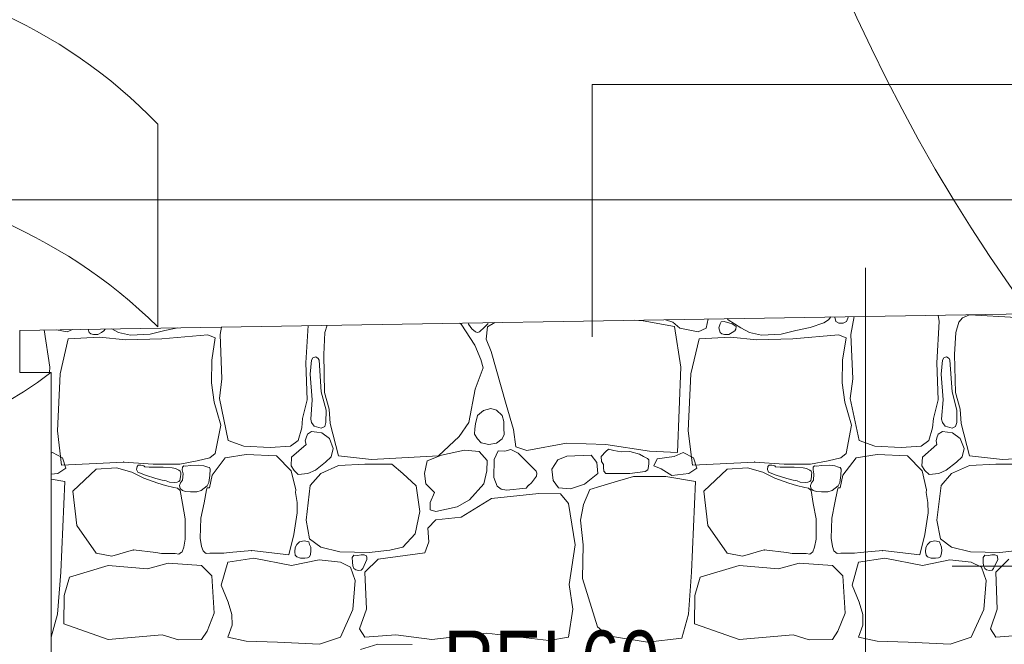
# Model space of a CAD drawing. Header units: millimetres. Extents: x -573548 to 674770, y -184010 to -47794.
# Tile 105 of 181: x 98356 to 100697, y -99540 to -98054. Entities that reach past the tile are written whole.
import ezdxf
from ezdxf.enums import TextEntityAlignment as Align

# ---------------------------------------------------------------- set-up
doc = ezdxf.new("R2010")
doc.units = ezdxf.units.MM
for name, color, linetype, lineweight in [('A.02 RZUT PIWNICY_is$0$0_Nr_pióra__12', 8, 'Continuous', 9), ('A.02 RZUT PIWNICY_is$0$_HATCH_Nr_pióra__18', 8, 'Continuous', 9), ('A.02 RZUT PIWNICY_is$0$Annotation - Text_Nr_pióra__20', 8, 'Continuous', 9), ('A.02 RZUT PIWNICY_is$0$DIM MALY_Nr_pióra__8', 8, 'Continuous', 9), ('A.02 RZUT PIWNICY_is$0$podciagi_Nr_pióra__1', 8, 'Continuous', 9), ('A.02 RZUT PIWNICY_is$0$strop_Nr_pióra__1', 8, 'Continuous', 9), ('A.02 RZUT PIWNICY_is$0$Structural - Bearing_Nr_pióra__21', 8, 'Continuous', 9), ('A.02 RZUT PIWNICY_is$0$Structural - Grid', 8, 'Continuous', 9), ('A.02 RZUT PIWNICY_is$0$Structural - Grid_Nr_pióra__17', 8, 'Continuous', 9)]:
    doc.layers.add(name, color=color, linetype=linetype, lineweight=lineweight)
doc.styles.add('A.02 RZUT PIWNICY_is$0$STYL_AUTOMATYCZNY_1', font='arial.ttf')
doc.styles.add('A.02 RZUT PIWNICY_is$0$STYL_AUTOMATYCZNY_7', font='arial.ttf', dxfattribs={"width": 0.8})

# ---------------------------------------------------------------- blocks, each defined once
blk = doc.blocks.new('*X106')
at = {"layer": 'A.02 RZUT PIWNICY_is$0$_HATCH_Nr_pióra__18'}
for p, q in [((100461.6, -98767.6), (100478.9, -98773.3)), ((100558.9, -98788), (100563.6, -98765.9)), ((100608.8, -98765.1), (100610.6, -98767.6)), ((100610.6, -98767.6), (100641.2, -98786.9)), ((100838.3, -98775.5), (100849.3, -98767.6)), ((100849.3, -98767.6), (100855.1, -98761)), ((100864.7, -98760.9), (100864.5, -98761.7)), ((100864.5, -98761.7), (100866.8, -98772.3)), ((100892.5, -98771.9), (100896.7, -98760.4)), ((100910.5, -98760.1), (100902.8, -98802.8)), ((101112.9, -98771.9), (101109.8, -98756.8)), ((101167.8, -98763.6), (101159.2, -98773.5)), ((101184.3, -98756.2), (101167.8, -98763.6)), ((101296.6, -98762.4), (101184.3, -98756.2)), ((99013.6, -98791.6), (99039.2, -98796.8)), ((99039.2, -98796.8), (99052.3, -98790.9)), ((99089.5, -98790.3), (99091.5, -98798)), ((99126.6, -98794.5), (99129.4, -98790)), ((99129.4, -98790), (99129.4, -98789.7)), ((99145.8, -98789.4), (99161.6, -98798)), ((99271.5, -98793.5), (99302.2, -98786.8)), ((99406, -98785.1), (99402.8, -98802.8)), ((99606.7, -98870.5), (99612.3, -98781.6)), ((99657.1, -98780.9), (99652.1, -98798.3)), ((99975.8, -98778.5), (99972.2, -98775.7)), ((100008.4, -98828.4), (99975.8, -98778.5)), ((99992.8, -98775.3), (99993.3, -98778.1)), ((99993.3, -98778.1), (100001, -98789.2)), ((100001, -98789.2), (100010.3, -98796.5)), ((100023.3, -98792.9), (100027.8, -98789.2)), ((100027.8, -98789.2), (100039.6, -98777.7)), ((100038.5, -98784.7), (100035.6, -98814)), ((100055.9, -98774.3), (100038.5, -98784.7)), ((100039.6, -98777.7), (100039.9, -98774.6)), ((100408.4, -98770.6), (100388.5, -98768.8)), ((100483, -98783.8), (100408.4, -98770.6)), ((100478.9, -98773.3), (100496.1, -98788)), ((100498, -98880.8), (100483, -98783.8)), ((100496.1, -98788), (100539.2, -98796.8)), ((100539.2, -98796.8), (100558.9, -98788)), ((100591.5, -98777.8), (100588.7, -98787)), ((100588.7, -98787), (100591.5, -98798)), ((100594.3, -98772.8), (100591.5, -98777.8)), ((100601, -98771.7), (100594.3, -98772.8)), ((100620.5, -98777.8), (100601, -98771.7)), ((100629.9, -98783.9), (100620.5, -98777.8)), ((100626.6, -98794.5), (100629.4, -98790)), ((100629.4, -98790), (100629.9, -98783.9)), ((100641.2, -98786.9), (100661.6, -98798)), ((100771.5, -98793.5), (100805.8, -98786)), ((100805.8, -98786), (100838.3, -98775.5)), ((100866.8, -98772.3), (100873.9, -98776.1)), ((100873.9, -98776.1), (100884.2, -98775.6)), ((100884.2, -98775.6), (100892.5, -98771.9)), ((101106.7, -98870.5), (101112.9, -98771.9)), ((101159.2, -98773.5), (101152.1, -98798.3)), ((98998, -98880.8), (98984.3, -98792.1)), ((99041.8, -98813.5), (99022.4, -98896.4)), ((99116.5, -98808.9), (99041.8, -98813.5)), ((99091.5, -98798), (99095.5, -98801)), ((99095.5, -98801), (99102.2, -98802.5)), ((99102.2, -98802.5), (99112.1, -98803)), ((99112.1, -98803), (99120.5, -98798)), ((99178.7, -98815.9), (99116.5, -98808.9)), ((99120.5, -98798), (99126.6, -98794.5)), ((99161.6, -98798), (99190.1, -98804.7)), ((99264.6, -98813.1), (99178.7, -98815.9)), ((99190.1, -98804.7), (99236.6, -98802.1)), ((99236.6, -98802.1), (99271.5, -98793.5)), ((99373.3, -98803.7), (99264.6, -98813.1)), ((99391.5, -98810.5), (99373.3, -98803.7)), ((99383, -98864), (99391.5, -98810.5)), ((99402.8, -98802.8), (99406.9, -98908.1)), ((99652.1, -98798.3), (99649.3, -98850.3)), ((100010.3, -98796.5), (100015, -98797.9)), ((100015, -98797.9), (100019.9, -98796.5)), ((100019.9, -98796.5), (100023.3, -98792.9)), ((100035.6, -98814), (100047.4, -98843.2)), ((100541.8, -98813.5), (100522.4, -98896.4)), ((100616.5, -98808.9), (100541.8, -98813.5)), ((100591.5, -98798), (100595.5, -98801)), ((100595.5, -98801), (100602.2, -98802.5)), ((100602.2, -98802.5), (100612.1, -98803)), ((100612.1, -98803), (100620.5, -98798)), ((100678.7, -98815.9), (100616.5, -98808.9)), ((100620.5, -98798), (100626.6, -98794.5)), ((100661.6, -98798), (100690.1, -98804.7)), ((100764.6, -98813.1), (100678.7, -98815.9)), ((100690.1, -98804.7), (100736.6, -98802.1)), ((100736.6, -98802.1), (100771.5, -98793.5)), ((100873.3, -98803.7), (100764.6, -98813.1)), ((100891.5, -98810.5), (100873.3, -98803.7)), ((100883, -98864), (100891.5, -98810.5)), ((100902.8, -98802.8), (100906.9, -98908.1)), ((101152.1, -98798.3), (101149.3, -98850.3)), ((100022.8, -98862.3), (100008.4, -98828.4)), ((99623.5, -98858.1), (99620.4, -98864)), ((99630.1, -98855.7), (99623.5, -98858.1)), ((99636.4, -98859.9), (99630.1, -98855.7)), ((99638.1, -98864), (99636.4, -98859.9)), ((99649.3, -98850.3), (99651.3, -98940.7)), ((100028.6, -98882.1), (100022.8, -98862.3)), ((100047.4, -98843.2), (100083.1, -98969.6)), ((101123.5, -98858.1), (101120.4, -98864)), ((101130.1, -98855.7), (101123.5, -98858.1)), ((101136.4, -98859.9), (101130.1, -98855.7)), ((101138.1, -98864), (101136.4, -98859.9)), ((101149.3, -98850.3), (101151.3, -98940.7)), ((98997.5, -98893), (98998, -98880.8)), ((99382.1, -98918.2), (99383, -98864)), ((99610, -98958), (99606.7, -98870.5)), ((99620.4, -98864), (99617.3, -98897.5)), ((99643.4, -98939.6), (99638.1, -98864)), ((100009.6, -98932.8), (100028.6, -98882.1)), ((100490.1, -99083.5), (100498, -98880.8)), ((100882.1, -98918.2), (100883, -98864)), ((101110, -98958), (101106.7, -98870.5)), ((101120.4, -98864), (101117.3, -98897.5)), ((101143.4, -98939.6), (101138.1, -98864)), ((99022.4, -98896.4), (99015.9, -99032.1)), ((99406.9, -98908.1), (99401.2, -98955.5)), ((99617.3, -98897.5), (99621.9, -98958.4)), ((100522.4, -98896.4), (100515.9, -99032.1)), ((100906.9, -98908.1), (100901.2, -98955.5)), ((101117.3, -98897.5), (101121.9, -98958.4)), ((99388.5, -98963.5), (99382.1, -98918.2)), ((100888.5, -98963.5), (100882.1, -98918.2)), ((99401.2, -98955.5), (99422.2, -99055.4)), ((99654.7, -98983), (99643.4, -98939.6)), ((99651.3, -98940.7), (99662.5, -98980.3)), ((99993.9, -99012.1), (100009.6, -98932.8)), ((100901.2, -98955.5), (100922.2, -99055.4)), ((101154.7, -98983), (101143.4, -98939.6)), ((101151.3, -98940.7), (101162.5, -98980.3)), ((99395.5, -98988.7), (99388.5, -98963.5)), ((99598.9, -99003), (99610, -98958)), ((99621.9, -98958.4), (99618.3, -99004.4)), ((100046.4, -98978.9), (100029.4, -98983.8)), ((100060.2, -98983), (100046.4, -98978.9)), ((100083.1, -98969.6), (100100.4, -99029)), ((100895.5, -98988.7), (100888.5, -98963.5)), ((101098.9, -99003), (101110, -98958)), ((101121.9, -98958.4), (101118.3, -99004.4)), ((99404.4, -99018.8), (99395.5, -98988.7)), ((99654.5, -99012.1), (99654.7, -98983)), ((99662.5, -98980.3), (99664.5, -99014.6)), ((100014.8, -98995.7), (100010.1, -99015.2)), ((100029.4, -98983.8), (100014.8, -98995.7)), ((100073.5, -98995.7), (100060.2, -98983)), ((100077.3, -99010), (100073.5, -98995.7)), ((100904.4, -99018.8), (100895.5, -98988.7)), ((101154.5, -99012.1), (101154.7, -98983)), ((101162.5, -98980.3), (101164.5, -99014.6)), ((99391.5, -99086), (99404.4, -99018.8)), ((99588.2, -99055.4), (99596.8, -99024.5)), ((99596.8, -99024.5), (99598.9, -99003)), ((99618.3, -99004.4), (99620.4, -99012.1)), ((99620.4, -99012.1), (99626.5, -99020.7)), ((99626.5, -99020.7), (99643.1, -99025.8)), ((99643.1, -99025.8), (99651.6, -99021.4)), ((99651.6, -99021.4), (99654.5, -99012.1)), ((99664.5, -99014.6), (99684.3, -99091.8)), ((99971.6, -99045.5), (99993.9, -99012.1)), ((100010.1, -99015.2), (100008.2, -99027.3)), ((100077.8, -99025.7), (100077.3, -99010)), ((100077.9, -99040.6), (100077.8, -99025.7)), ((100891.5, -99086), (100904.4, -99018.8)), ((101088.2, -99055.4), (101096.8, -99024.5)), ((101096.8, -99024.5), (101098.9, -99003)), ((101118.3, -99004.4), (101120.4, -99012.1)), ((101120.4, -99012.1), (101126.5, -99020.7)), ((101126.5, -99020.7), (101143.1, -99025.8)), ((101143.1, -99025.8), (101151.6, -99021.4)), ((101151.6, -99021.4), (101154.5, -99012.1)), ((101164.5, -99014.6), (101184.3, -99091.8)), ((99015.9, -99032.1), (99025.9, -99113.8)), ((99607.3, -99048.9), (99605, -99055.9)), ((99610.3, -99039.9), (99607.3, -99048.9)), ((99620.4, -99033.3), (99610.3, -99039.9)), ((99632.7, -99034.8), (99620.4, -99033.3)), ((99644.4, -99036.7), (99632.7, -99034.8)), ((99662.8, -99050.5), (99644.4, -99036.7)), ((99922.4, -99091.8), (99971.6, -99045.5)), ((100008.2, -99027.3), (100008, -99039.7)), ((100008, -99039.7), (100014.8, -99050.9)), ((100073.5, -99050.9), (100077.9, -99040.6)), ((100100.4, -99029), (100106.2, -99069.9)), ((100515.9, -99032.1), (100525.9, -99113.8)), ((101107.3, -99048.9), (101105, -99055.9)), ((101110.3, -99039.9), (101107.3, -99048.9)), ((101120.4, -99033.3), (101110.3, -99039.9)), ((101132.7, -99034.8), (101120.4, -99033.3)), ((101144.4, -99036.7), (101132.7, -99034.8)), ((101162.8, -99050.5), (101144.4, -99036.7)), ((99422.2, -99055.4), (99459.4, -99068.2)), ((99459.4, -99068.2), (99522.1, -99072)), ((99522.1, -99072), (99570, -99068.2)), ((99570, -99068.2), (99588.2, -99055.4)), ((99607.3, -99064.2), (99572.7, -99094.9)), ((99605, -99055.9), (99607.3, -99064.2)), ((99671.7, -99073.8), (99662.8, -99050.5)), ((100014.8, -99050.9), (100023.5, -99060.3)), ((100023.5, -99060.3), (100042.1, -99064.9)), ((100042.1, -99064.9), (100059.8, -99061.5)), ((100059.8, -99061.5), (100073.5, -99050.9)), ((100106.2, -99069.9), (100132.2, -99078.6)), ((100132.2, -99078.6), (100226.3, -99061.2)), ((100226.3, -99061.2), (100320, -99064.5)), ((100320, -99064.5), (100423.7, -99080.2)), ((100922.2, -99055.4), (100959.4, -99068.2)), ((100959.4, -99068.2), (101022.1, -99072)), ((101022.1, -99072), (101070, -99068.2)), ((101070, -99068.2), (101088.2, -99055.4)), ((101107.3, -99064.2), (101072.7, -99094.9)), ((101105, -99055.9), (101107.3, -99064.2)), ((101171.7, -99073.8), (101162.8, -99050.5)), ((99000.9, -99085.2), (99004.1, -99083.9)), ((99004.1, -99083.9), (99028.2, -99096)), ((99028.2, -99096), (99036, -99120.6)), ((99348.5, -99103.2), (99378.8, -99096)), ((99378.8, -99096), (99391.5, -99086)), ((99383.7, -99137.5), (99415.2, -99096.3)), ((99415.2, -99096.3), (99465.1, -99088.5)), ((99465.1, -99088.5), (99537, -99091.8)), ((99537, -99091.8), (99571.9, -99126.8)), ((99572.7, -99094.9), (99571.7, -99115.2)), ((99653.7, -99106.9), (99667, -99094)), ((99667, -99094), (99671.7, -99073.8)), ((99684.3, -99091.8), (99763.2, -99100)), ((99763.2, -99100), (99922.4, -99091.8)), ((99929.1, -99089.7), (99894.9, -99103.3)), ((99984, -99078.2), (99929.1, -99089.7)), ((100019.1, -99081), (99984, -99078.2)), ((100037.7, -99102.5), (100019.1, -99081)), ((100063.7, -99079.8), (100054.4, -99100.4)), ((100079.9, -99080.4), (100063.7, -99079.8)), ((100094.3, -99076.7), (100079.9, -99080.4)), ((100111.6, -99085.2), (100094.3, -99076.7)), ((100154.5, -99128.1), (100111.6, -99085.2)), ((100227.2, -99092.2), (100205.7, -99101.3)), ((100285, -99089.7), (100227.2, -99092.2)), ((100298.6, -99107.5), (100285, -99089.7)), ((100320, -99081.5), (100308.5, -99093.4)), ((100308.5, -99093.4), (100309.5, -99105.2)), ((100326, -99075.8), (100320, -99081.5)), ((100339, -99078.9), (100326, -99075.8)), ((100356.8, -99081.8), (100339, -99078.9)), ((100377, -99081.5), (100356.8, -99081.8)), ((100399.9, -99087.5), (100377, -99081.5)), ((100409.7, -99092.9), (100399.9, -99087.5)), ((100419, -99097.5), (100409.7, -99092.9)), ((100423.7, -99080.2), (100490.1, -99083.5)), ((100442.1, -99099), (100482.4, -99092.9)), ((100482.4, -99092.9), (100504.1, -99083.9)), ((100504.1, -99083.9), (100528.2, -99096)), ((100528.2, -99096), (100536, -99120.6)), ((100848.5, -99103.2), (100878.8, -99096)), ((100878.8, -99096), (100891.5, -99086)), ((100883.7, -99137.5), (100915.2, -99096.3)), ((100915.2, -99096.3), (100965.1, -99088.5)), ((100965.1, -99088.5), (101037, -99091.8)), ((101037, -99091.8), (101071.9, -99126.8)), ((101072.7, -99094.9), (101071.7, -99115.2)), ((101153.7, -99106.9), (101167, -99094)), ((101167, -99094), (101171.7, -99073.8)), ((101184.3, -99091.8), (101263.2, -99100)), ((101263.2, -99100), (101422.4, -99091.8)), ((99025.9, -99113.8), (99173.7, -99106.3)), ((99173.7, -99106.3), (99244, -99111.6)), ((99205.4, -99117.2), (99204.3, -99123.7)), ((99208.3, -99113.8), (99205.4, -99117.2)), ((99214.3, -99113.3), (99208.3, -99113.8)), ((99218.6, -99114.1), (99214.3, -99113.3)), ((99221.9, -99115.6), (99218.6, -99114.1)), ((99223.6, -99117.6), (99221.9, -99115.6)), ((99234.4, -99118.5), (99223.6, -99117.6)), ((99267.6, -99118.3), (99234.4, -99118.5)), ((99244, -99111.6), (99306.8, -99111.6)), ((99288.8, -99120.3), (99267.6, -99118.3)), ((99306.8, -99111.6), (99348.5, -99103.2)), ((99313.3, -99118.3), (99312.9, -99124.6)), ((99316.4, -99115.4), (99313.3, -99118.3)), ((99320.1, -99115.7), (99316.4, -99115.4)), ((99333.4, -99114.8), (99320.1, -99115.7)), ((99352, -99113.9), (99333.4, -99114.8)), ((99364.2, -99115.1), (99352, -99113.9)), ((99373.3, -99118.3), (99364.2, -99115.1)), ((99377.3, -99118.9), (99373.3, -99118.3)), ((99379.3, -99123.3), (99377.3, -99118.9)), ((99571.7, -99115.2), (99578.8, -99126.2)), ((99629.3, -99125.7), (99653.7, -99106.9)), ((99684.3, -99114.5), (99642.2, -99133.9)), ((99747.1, -99111.2), (99684.3, -99114.5)), ((99811.5, -99111.6), (99747.1, -99111.2)), ((99837.1, -99133.9), (99811.5, -99111.6)), ((99894.9, -99103.3), (99888.6, -99133.2)), ((100037.3, -99127.3), (100037.7, -99102.5)), ((100054.4, -99100.4), (100053.8, -99143)), ((100205.7, -99101.3), (100191.9, -99123.6)), ((100300.9, -99133.4), (100298.6, -99107.5)), ((100309.5, -99105.2), (100314.3, -99112.2)), ((100314.3, -99112.2), (100314.1, -99119.5)), ((100314.1, -99119.5), (100315, -99127.9)), ((100422.5, -99101.4), (100419, -99097.5)), ((100419.8, -99124.6), (100421.7, -99116.5)), ((100421.7, -99116.5), (100422.6, -99109.9)), ((100422.6, -99109.9), (100422.5, -99101.4)), ((100434.3, -99115.2), (100442.1, -99099)), ((100451.7, -99122.4), (100434.3, -99115.2)), ((100525.9, -99113.8), (100673.7, -99106.3)), ((100673.7, -99106.3), (100744, -99111.6)), ((100705.4, -99117.2), (100704.3, -99123.7)), ((100708.3, -99113.8), (100705.4, -99117.2)), ((100714.3, -99113.3), (100708.3, -99113.8)), ((100718.6, -99114.1), (100714.3, -99113.3)), ((100721.9, -99115.6), (100718.6, -99114.1)), ((100723.6, -99117.6), (100721.9, -99115.6)), ((100734.4, -99118.5), (100723.6, -99117.6)), ((100767.6, -99118.3), (100734.4, -99118.5)), ((100744, -99111.6), (100806.8, -99111.6)), ((100788.8, -99120.3), (100767.6, -99118.3)), ((100806.8, -99111.6), (100848.5, -99103.2)), ((100813.3, -99118.3), (100812.9, -99124.6)), ((100816.4, -99115.4), (100813.3, -99118.3)), ((100820.1, -99115.7), (100816.4, -99115.4)), ((100833.4, -99114.8), (100820.1, -99115.7)), ((100852, -99113.9), (100833.4, -99114.8)), ((100864.2, -99115.1), (100852, -99113.9)), ((100873.3, -99118.3), (100864.2, -99115.1)), ((100877.3, -99118.9), (100873.3, -99118.3)), ((100879.3, -99123.3), (100877.3, -99118.9)), ((101071.7, -99115.2), (101078.8, -99126.2)), ((101129.3, -99125.7), (101153.7, -99106.9)), ((101184.3, -99114.5), (101142.2, -99133.9)), ((101247.1, -99111.2), (101184.3, -99114.5)), ((101311.5, -99111.6), (101247.1, -99111.2)), ((99017.3, -99133.3), (99000.9, -99135.2)), ((99036, -99120.6), (99017.3, -99133.3)), ((99108.2, -99122.9), (99052.7, -99175.7)), ((99156.8, -99120.3), (99108.2, -99122.9)), ((99193.1, -99130.1), (99156.8, -99120.3)), ((99221.7, -99144.8), (99193.1, -99130.1)), ((99204.3, -99123.7), (99207.1, -99130.1)), ((99207.1, -99130.1), (99225.1, -99137.5)), ((99225.1, -99137.5), (99250.1, -99145.6)), ((99297.2, -99121.7), (99288.8, -99120.3)), ((99304.9, -99125.3), (99297.2, -99121.7)), ((99307.9, -99128.1), (99304.9, -99125.3)), ((99307.8, -99146), (99308.9, -99140.4)), ((99309.8, -99131.8), (99307.9, -99128.1)), ((99308.9, -99140.4), (99309.3, -99136)), ((99309.3, -99136), (99309.8, -99131.8)), ((99312.9, -99124.6), (99314.8, -99134.7)), ((99314.8, -99134.7), (99313.8, -99149.7)), ((99376, -99154.9), (99378.7, -99138.3)), ((99377.4, -99167.3), (99383.7, -99137.5)), ((99378.7, -99138.3), (99379.3, -99123.3)), ((99571.9, -99126.8), (99582.6, -99172.5)), ((99578.8, -99126.2), (99588.8, -99135.7)), ((99588.8, -99135.7), (99611.7, -99133.9)), ((99611.7, -99133.9), (99629.3, -99125.7)), ((99642.2, -99133.9), (99617.1, -99162.4)), ((99869.3, -99162.8), (99837.1, -99133.9)), ((99888.6, -99133.2), (99892, -99158.2)), ((100030.1, -99157.9), (100037.3, -99127.3)), ((100053.8, -99143), (100061.3, -99163.8)), ((100150.3, -99146.5), (100155.1, -99139.5)), ((100156.1, -99132.4), (100154.5, -99128.1)), ((100155.1, -99139.5), (100156.1, -99132.4)), ((100191.9, -99123.6), (100194.6, -99150.4)), ((100268.9, -99159.1), (100300.9, -99133.4)), ((100315, -99127.9), (100320, -99133.5)), ((100320, -99133.5), (100377, -99133.5)), ((100385.7, -99140.5), (100347.7, -99152)), ((100377, -99133.5), (100413.3, -99129)), ((100424.1, -99140.5), (100385.7, -99140.5)), ((100413.3, -99129), (100419.8, -99124.6)), ((100462.5, -99140.5), (100424.1, -99140.5)), ((100477, -99138.1), (100451.7, -99122.4)), ((100533.4, -99152.2), (100462.5, -99140.5)), ((100517.3, -99133.3), (100477, -99138.1)), ((100536, -99120.6), (100517.3, -99133.3)), ((100608.2, -99122.9), (100552.7, -99175.7)), ((100656.8, -99120.3), (100608.2, -99122.9)), ((100693.1, -99130.1), (100656.8, -99120.3)), ((100721.7, -99144.8), (100693.1, -99130.1)), ((100704.3, -99123.7), (100707.1, -99130.1)), ((100707.1, -99130.1), (100725.1, -99137.5)), ((100725.1, -99137.5), (100750.1, -99145.6)), ((100797.2, -99121.7), (100788.8, -99120.3)), ((100804.9, -99125.3), (100797.2, -99121.7)), ((100807.9, -99128.1), (100804.9, -99125.3)), ((100807.8, -99146), (100808.9, -99140.4)), ((100809.8, -99131.8), (100807.9, -99128.1)), ((100808.9, -99140.4), (100809.3, -99136)), ((100809.3, -99136), (100809.8, -99131.8)), ((100812.9, -99124.6), (100814.8, -99134.7)), ((100814.8, -99134.7), (100813.8, -99149.7)), ((100876, -99154.9), (100878.7, -99138.3)), ((100877.4, -99167.3), (100883.7, -99137.5)), ((100878.7, -99138.3), (100879.3, -99123.3)), ((101071.9, -99126.8), (101082.6, -99172.5)), ((101078.8, -99126.2), (101088.8, -99135.7)), ((101088.8, -99135.7), (101111.7, -99133.9)), ((101111.7, -99133.9), (101129.3, -99125.7)), ((101142.2, -99133.9), (101117.1, -99162.4)), ((99033.4, -99152.2), (99001, -99146.8)), ((99024, -99368.3), (99033.4, -99152.2)), ((99255, -99156.2), (99221.7, -99144.8)), ((99250.1, -99145.6), (99265.2, -99149.7)), ((99273.3, -99161.8), (99255, -99156.2)), ((99265.2, -99149.7), (99274.7, -99151.3)), ((99293.1, -99167), (99273.3, -99161.8)), ((99274.7, -99151.3), (99282.4, -99153.9)), ((99282.4, -99153.9), (99294.9, -99155)), ((99294.9, -99155), (99300.6, -99154.5)), ((99300.6, -99154.5), (99304.9, -99152.4)), ((99304.9, -99152.4), (99307, -99149.8)), ((99309, -99155.4), (99306.3, -99162)), ((99306.3, -99162), (99307.7, -99169.1)), ((99307, -99149.8), (99307.8, -99146)), ((99313.8, -99149.7), (99309, -99155.4)), ((99358, -99174.1), (99372, -99163.2)), ((99372, -99163.2), (99376, -99154.9)), ((99617.1, -99162.4), (99607.1, -99244.5)), ((99877.9, -99224.3), (99869.3, -99162.8)), ((99892, -99158.2), (99912.6, -99178.5)), ((99996, -99195.8), (100030.1, -99157.9)), ((100061.3, -99163.8), (100070.9, -99170.8)), ((100130.2, -99168.7), (100136.5, -99161.6)), ((100136.4, -99161.9), (100143.4, -99155.7)), ((100143.4, -99155.7), (100150.3, -99146.5)), ((100194.6, -99150.4), (100207.8, -99167.3)), ((100236.2, -99170.2), (100268.9, -99159.1)), ((100307.7, -99163.6), (100282, -99171.3)), ((100347.7, -99152), (100307.7, -99163.6)), ((100524, -99368.3), (100533.4, -99152.2)), ((100755, -99156.2), (100721.7, -99144.8)), ((100750.1, -99145.6), (100765.2, -99149.7)), ((100773.3, -99161.8), (100755, -99156.2)), ((100765.2, -99149.7), (100774.7, -99151.3)), ((100793.1, -99167), (100773.3, -99161.8)), ((100774.7, -99151.3), (100782.4, -99153.9)), ((100782.4, -99153.9), (100794.9, -99155)), ((100794.9, -99155), (100800.6, -99154.5)), ((100800.6, -99154.5), (100804.9, -99152.4)), ((100804.9, -99152.4), (100807, -99149.8)), ((100809, -99155.4), (100806.3, -99162)), ((100806.3, -99162), (100807.7, -99169.1)), ((100807, -99149.8), (100807.8, -99146)), ((100813.8, -99149.7), (100809, -99155.4)), ((100858, -99174.1), (100872, -99163.2)), ((100872, -99163.2), (100876, -99154.9)), ((101117.1, -99162.4), (101107.1, -99244.5)), ((99052.7, -99175.7), (99062.5, -99257.5)), ((99301.6, -99168.6), (99293.1, -99167)), ((99308.2, -99174.1), (99301.6, -99168.6)), ((99307.7, -99169.1), (99313.3, -99174.1)), ((99313.3, -99204.8), (99308.2, -99174.1)), ((99313.3, -99174.1), (99320.7, -99176.2)), ((99320.7, -99176.2), (99332.4, -99177.4)), ((99332.4, -99177.4), (99347.8, -99177.2)), ((99347.8, -99177.2), (99358, -99174.1)), ((99364.6, -99203), (99370.6, -99172.5)), ((99370.6, -99172.5), (99372.4, -99167.7)), ((99372.4, -99167.7), (99377.4, -99167.3)), ((99582.6, -99172.5), (99581.8, -99178.8)), ((99581.8, -99178.8), (99585.8, -99202.3)), ((99912.6, -99178.5), (99902.3, -99202.8)), ((100160.7, -99180.9), (100048.4, -99193.3)), ((100070.9, -99170.8), (100083.9, -99173.1)), ((100083.9, -99173.1), (100130.2, -99168.7)), ((100212.3, -99181.8), (100160.7, -99180.9)), ((100207.8, -99167.3), (100236.2, -99170.2)), ((100231.3, -99204.8), (100212.3, -99181.8)), ((100282, -99171.3), (100266.9, -99207.2)), ((100552.7, -99175.7), (100562.5, -99257.5)), ((100801.6, -99168.6), (100793.1, -99167)), ((100808.2, -99174.1), (100801.6, -99168.6)), ((100807.7, -99169.1), (100813.3, -99174.1)), ((100813.3, -99204.8), (100808.2, -99174.1)), ((100813.3, -99174.1), (100820.7, -99176.2)), ((100820.7, -99176.2), (100832.4, -99177.4)), ((100832.4, -99177.4), (100847.8, -99177.2)), ((100847.8, -99177.2), (100858, -99174.1)), ((100864.6, -99203), (100870.6, -99172.5)), ((100870.6, -99172.5), (100872.4, -99167.7)), ((100872.4, -99167.7), (100877.4, -99167.3)), ((101082.6, -99172.5), (101081.8, -99178.8)), ((101081.8, -99178.8), (101085.8, -99202.3)), ((99320, -99241.6), (99313.3, -99204.8)), ((99357, -99239.7), (99364.6, -99203)), ((99585.8, -99202.3), (99586.1, -99227)), ((99902.3, -99202.8), (99902.7, -99220.2)), ((99915.9, -99223.9), (99966.3, -99212.7)), ((99966.3, -99212.7), (99996, -99195.8)), ((100048.4, -99193.3), (99976.2, -99237.1)), ((100247.4, -99303.1), (100231.3, -99204.8)), ((100266.9, -99207.2), (100259.4, -99244.8)), ((100820, -99241.6), (100813.3, -99204.8)), ((100857, -99239.7), (100864.6, -99203)), ((101085.8, -99202.3), (101086.1, -99227)), ((99586.1, -99227), (99578.5, -99278.5)), ((99866.8, -99276.7), (99877.9, -99224.3)), ((99902.7, -99220.2), (99915.9, -99223.9)), ((101086.1, -99227), (101078.5, -99278.5)), ((99062.5, -99257.5), (99108.2, -99322.9)), ((99320, -99289.7), (99320, -99241.6)), ((99355.7, -99287.7), (99357, -99239.7)), ((99607.1, -99244.5), (99615.8, -99288.7)), ((99915.9, -99244.1), (99896.5, -99263.9)), ((99976.2, -99237.1), (99915.9, -99244.1)), ((100259.4, -99244.8), (100265.9, -99302.9)), ((100562.5, -99257.5), (100608.2, -99322.9)), ((100820, -99289.7), (100820, -99241.6)), ((100855.7, -99287.7), (100857, -99239.7)), ((101107.1, -99244.5), (101115.8, -99288.7)), ((99578.5, -99278.5), (99566.5, -99326.8)), ((99837.1, -99308.9), (99866.8, -99276.7)), ((99896.5, -99263.9), (99899.4, -99296.1)), ((101078.5, -99278.5), (101066.5, -99326.8)), ((99316.5, -99309.1), (99320, -99289.7)), ((99358.6, -99307.3), (99355.7, -99287.7)), ((99584.9, -99302.3), (99581, -99309.2)), ((99591.4, -99296.3), (99584.9, -99302.3)), ((99602.5, -99293.8), (99591.4, -99296.3)), ((99613.6, -99296.4), (99602.5, -99293.8)), ((99615.8, -99302.3), (99613.6, -99296.4)), ((99615.8, -99288.7), (99642.2, -99308.9)), ((99618.4, -99308.7), (99615.8, -99302.3)), ((99899.4, -99296.1), (99889.9, -99322.1)), ((100232.9, -99397.2), (100247.4, -99303.1)), ((100265.9, -99302.9), (100264.3, -99383.6)), ((100816.5, -99309.1), (100820, -99289.7)), ((100858.6, -99307.3), (100855.7, -99287.7)), ((101084.9, -99302.3), (101081, -99309.2)), ((101091.4, -99296.3), (101084.9, -99302.3)), ((101102.5, -99293.8), (101091.4, -99296.3)), ((101113.6, -99296.4), (101102.5, -99293.8)), ((101115.8, -99302.3), (101113.6, -99296.4)), ((101115.8, -99288.7), (101142.2, -99308.9)), ((101118.4, -99308.7), (101115.8, -99302.3)), ((99108.2, -99322.9), (99145.2, -99330)), ((99145.2, -99330), (99196.7, -99315.3)), ((99196.7, -99315.3), (99249.9, -99321.1)), ((99249.9, -99321.1), (99263.2, -99323.6)), ((99263.2, -99323.6), (99296.3, -99324.2)), ((99296.3, -99324.2), (99304.9, -99325.1)), ((99304.9, -99325.1), (99308.2, -99322.9)), ((99308.2, -99322.9), (99312.4, -99319.6)), ((99312.4, -99319.6), (99316.5, -99309.1)), ((99362.4, -99317.8), (99358.6, -99307.3)), ((99366.5, -99321.3), (99362.4, -99317.8)), ((99369.8, -99323.6), (99366.5, -99321.3)), ((99378.4, -99322.8), (99369.8, -99323.6)), ((99411.5, -99323.2), (99378.4, -99322.8)), ((99424.8, -99321.1), (99411.5, -99323.2)), ((99478.2, -99316.7), (99424.8, -99321.1)), ((99566.5, -99326.8), (99478.2, -99316.7)), ((99581, -99309.2), (99580.2, -99319.7)), ((99580.2, -99319.7), (99581.7, -99327.9)), ((99581.7, -99327.9), (99584.9, -99331.6)), ((99615.8, -99331.6), (99617.4, -99326.1)), ((99617.4, -99326.1), (99618.7, -99317.5)), ((99618.7, -99317.5), (99618.4, -99308.7)), ((99642.2, -99308.9), (99687.2, -99319.6)), ((99687.2, -99319.6), (99757, -99321.7)), ((99720.8, -99327.9), (99716.9, -99333.7)), ((99729.7, -99328.6), (99720.8, -99327.9)), ((99738.1, -99326.9), (99729.7, -99328.6)), ((99745, -99327.1), (99738.1, -99326.9)), ((99747.1, -99327.9), (99745, -99327.1)), ((99750.5, -99328.4), (99747.1, -99327.9)), ((99751.5, -99332.5), (99750.5, -99328.4)), ((99757, -99321.7), (99806.1, -99315.9)), ((99889.9, -99322.1), (99778.5, -99337.4)), ((99806.1, -99315.9), (99837.1, -99308.9)), ((100608.2, -99322.9), (100645.2, -99330)), ((100645.2, -99330), (100696.7, -99315.3)), ((100696.7, -99315.3), (100749.9, -99321.1)), ((100749.9, -99321.1), (100763.2, -99323.6)), ((100763.2, -99323.6), (100796.3, -99324.2)), ((100796.3, -99324.2), (100804.9, -99325.1)), ((100804.9, -99325.1), (100808.2, -99322.9)), ((100808.2, -99322.9), (100812.4, -99319.6)), ((100812.4, -99319.6), (100816.5, -99309.1)), ((100862.4, -99317.8), (100858.6, -99307.3)), ((100866.5, -99321.3), (100862.4, -99317.8)), ((100869.8, -99323.6), (100866.5, -99321.3)), ((100878.4, -99322.8), (100869.8, -99323.6)), ((100911.5, -99323.2), (100878.4, -99322.8)), ((100924.8, -99321.1), (100911.5, -99323.2)), ((100978.2, -99316.7), (100924.8, -99321.1)), ((101066.5, -99326.8), (100978.2, -99316.7)), ((101081, -99309.2), (101080.2, -99319.7)), ((101080.2, -99319.7), (101081.7, -99327.9)), ((101081.7, -99327.9), (101084.9, -99331.6)), ((101115.8, -99331.6), (101117.4, -99326.1)), ((101117.4, -99326.1), (101118.7, -99317.5)), ((101118.7, -99317.5), (101118.4, -99308.7)), ((101142.2, -99308.9), (101187.2, -99319.6)), ((101187.2, -99319.6), (101257, -99321.7)), ((101220.8, -99327.9), (101216.9, -99333.7)), ((101229.7, -99328.6), (101220.8, -99327.9)), ((101238.1, -99326.9), (101229.7, -99328.6)), ((101245, -99327.1), (101238.1, -99326.9)), ((101247.1, -99327.9), (101245, -99327.1)), ((101250.5, -99328.4), (101247.1, -99327.9)), ((101251.5, -99332.5), (101250.5, -99328.4)), ((101257, -99321.7), (101306.1, -99315.9)), ((99136.9, -99352.2), (99044.4, -99379.9)), ((99230.3, -99360.1), (99136.9, -99352.2)), ((99279.4, -99346.5), (99230.3, -99360.1)), ((99358.7, -99352.2), (99279.4, -99346.5)), ((99383.4, -99377), (99358.7, -99352.2)), ((99405.7, -99399.3), (99421, -99344.8)), ((99421, -99344.8), (99483.3, -99334.9)), ((99483.3, -99334.9), (99572.5, -99352.2)), ((99572.5, -99352.2), (99638.1, -99338.6)), ((99584.9, -99331.6), (99593.7, -99334.6)), ((99593.7, -99334.6), (99604.2, -99334.7)), ((99604.2, -99334.7), (99611, -99334.1)), ((99611, -99334.1), (99615.8, -99331.6)), ((99638.1, -99338.6), (99688.9, -99344.8)), ((99688.9, -99344.8), (99713.2, -99356)), ((99716.9, -99333.7), (99717.4, -99344.7)), ((99717.4, -99344.7), (99718.2, -99353.5)), ((99718.2, -99353.5), (99720.8, -99359.7)), ((99742, -99359.7), (99751.7, -99338.2)), ((99778.5, -99337.4), (99747.1, -99367.9)), ((99751.7, -99338.2), (99751.5, -99332.5)), ((100636.9, -99352.2), (100544.4, -99379.9)), ((100730.3, -99360.1), (100636.9, -99352.2)), ((100779.4, -99346.5), (100730.3, -99360.1)), ((100858.7, -99352.2), (100779.4, -99346.5)), ((100883.4, -99377), (100858.7, -99352.2)), ((100905.7, -99399.3), (100921, -99344.8)), ((100921, -99344.8), (100983.3, -99334.9)), ((100983.3, -99334.9), (101072.5, -99352.2)), ((101072.5, -99352.2), (101138.1, -99338.6)), ((101084.9, -99331.6), (101093.7, -99334.6)), ((101093.7, -99334.6), (101104.2, -99334.7)), ((101104.2, -99334.7), (101111, -99334.1)), ((101111, -99334.1), (101115.8, -99331.6)), ((101138.1, -99338.6), (101188.9, -99344.8)), ((101188.9, -99344.8), (101213.2, -99356)), ((101216.9, -99333.7), (101217.4, -99344.7)), ((101217.4, -99344.7), (101218.2, -99353.5)), ((101218.2, -99353.5), (101220.8, -99359.7)), ((101242, -99359.7), (101251.7, -99338.2)), ((101278.5, -99337.4), (101247.1, -99367.9)), ((101251.7, -99338.2), (101251.5, -99332.5)), ((99016.2, -99468.5), (99024, -99368.3)), ((99388.8, -99465.8), (99383.4, -99377)), ((99713.2, -99356), (99724, -99387.7)), ((99720.8, -99359.7), (99725.2, -99362.8)), ((99725.2, -99362.8), (99732.1, -99364.3)), ((99732.1, -99364.3), (99738.3, -99363.4)), ((99738.3, -99363.4), (99742, -99359.7)), ((99747.1, -99367.9), (99750.8, -99456.3)), ((100516.2, -99468.5), (100524, -99368.3)), ((100888.8, -99465.8), (100883.4, -99377)), ((101213.2, -99356), (101224, -99387.7)), ((101220.8, -99359.7), (101225.2, -99362.8)), ((101225.2, -99362.8), (101232.1, -99364.3)), ((101232.1, -99364.3), (101238.3, -99363.4)), ((101238.3, -99363.4), (101242, -99359.7)), ((101247.1, -99367.9), (101250.8, -99456.3)), ((99044.4, -99379.9), (99031.9, -99424)), ((99422.2, -99439.3), (99405.7, -99399.3)), ((99724, -99387.7), (99718.6, -99457.1)), ((100241.6, -99456.3), (100232.9, -99397.2)), ((100264.3, -99383.6), (100300.2, -99498)), ((100544.4, -99379.9), (100531.9, -99424)), ((100922.2, -99439.3), (100905.7, -99399.3)), ((101224, -99387.7), (101218.6, -99457.1)), ((99031.9, -99424), (99031.1, -99491.2)), ((100531.9, -99424), (100531.1, -99491.2)), ((99430.9, -99468.7), (99422.2, -99439.3)), ((100930.9, -99468.7), (100922.2, -99439.3)), ((99001.2, -99522.9), (99016.2, -99468.5)), ((99371.8, -99508.3), (99388.8, -99465.8)), ((99431.3, -99494.3), (99430.9, -99468.7)), ((99718.6, -99457.1), (99688.9, -99522.7)), ((99750.8, -99456.3), (99734.3, -99503.3)), ((100231.3, -99522.7), (100241.6, -99456.3)), ((100500.6, -99525.3), (100516.2, -99468.5)), ((100871.8, -99508.3), (100888.8, -99465.8)), ((100931.3, -99494.3), (100930.9, -99468.7)), ((101218.6, -99457.1), (101188.9, -99522.7)), ((101250.8, -99456.3), (101234.3, -99503.3)), ((99031.1, -99491.2), (99136.9, -99528.1)), ((99421, -99522.7), (99431.3, -99494.3)), ((100531.1, -99491.2), (100636.9, -99528.1)), ((100921, -99522.7), (100931.3, -99494.3)), ((99136.9, -99528.1), (99265.3, -99517)), ((99265.3, -99517), (99303.7, -99529.3)), ((99358.7, -99528.1), (99371.8, -99508.3)), ((99734.3, -99503.3), (99747.1, -99522.7)), ((99747.1, -99522.7), (99821, -99517.4)), ((99821, -99517.4), (99906, -99528.1)), ((99906, -99528.1), (100036.5, -99513.2)), ((100036.5, -99513.2), (100184.2, -99531)), ((100300.2, -99498), (100325.8, -99519.4)), ((100636.9, -99528.1), (100765.3, -99517)), ((100765.3, -99517), (100803.7, -99529.3)), ((100858.7, -99528.1), (100871.8, -99508.3)), ((101234.3, -99503.3), (101247.1, -99522.7)), ((101247.1, -99522.7), (101321, -99517.4)), ((99303.7, -99529.3), (99358.7, -99528.1)), ((99465.1, -99532.2), (99421, -99522.7)), ((99539, -99535.1), (99465.1, -99532.2)), ((99638.9, -99539.2), (99539, -99535.1)), ((99688.9, -99522.7), (99638.9, -99539.2)), ((99777.6, -99539.2), (99736.4, -99552)), ((99859.4, -99540.5), (99777.6, -99539.2)), ((100184.2, -99531), (100231.3, -99522.7)), ((100325.8, -99519.4), (100419.1, -99535.1)), ((100419.1, -99535.1), (100500.6, -99525.3)), ((100803.7, -99529.3), (100858.7, -99528.1)), ((100965.1, -99532.2), (100921, -99522.7)), ((101039, -99535.1), (100965.1, -99532.2)), ((101138.9, -99539.2), (101039, -99535.1)), ((101188.9, -99522.7), (101138.9, -99539.2))]:
    blk.add_line(p, q, dxfattribs=at)
for p in [(100027.8, -98789.2), (99173.7, -99106.3), (100673.7, -99106.3), (99196.7, -99315.3), (99308.2, -99322.9), (99308.2, -99322.9), (99366.5, -99321.3), (99366.5, -99321.3), (99478.2, -99316.7), (100696.7, -99315.3), (100808.2, -99322.9), (100808.2, -99322.9), (100866.5, -99321.3), (100866.5, -99321.3), (100978.2, -99316.7)]:
    blk.add_point(p, dxfattribs=at)
blk = doc.blocks.new('A.02 RZUT PIWNICY_is$0$Wypełnienie_14_1')
at = {"layer": 'A.02 RZUT PIWNICY_is$0$_HATCH_Nr_pióra__18'}
blk.add_blockref('*X106', (0, 0), dxfattribs=at)
blk = doc.blocks.new('A.02 RZUT PIWNICY_is$0$Standardowy znacznik osi_4')
at = {"layer": 'A.02 RZUT PIWNICY_is$0$Structural - Grid_Nr_pióra__17'}
blk.add_line((1000, 0), (42868.7, 0), dxfattribs=at)
at = {"layer": 'A.02 RZUT PIWNICY_is$0$Structural - Grid_Nr_pióra__17', "style": 'A.02 RZUT PIWNICY_is$0$STYL_AUTOMATYCZNY_1'}
for tag, p in [('AC_MarkerText_1_0', (-250, -335)), ('AC_MarkerText_1_1', (44118.7, -335))]:
    blk.add_attdef(tag, text='', height=350, rotation=180, dxfattribs=at).set_placement(p, align=Align.TOP_CENTER)
blk = doc.blocks.new('A.02 RZUT PIWNICY_is')
at = {"layer": 'A.02 RZUT PIWNICY_is$0$0_Nr_pióra__12'}
blk.add_line((101143.4, -99353.9), (102188.9, -99353.9), dxfattribs=at)
at = {"layer": 'A.02 RZUT PIWNICY_is$0$DIM MALY_Nr_pióra__8'}
blk.add_line((100937.2, -98644.5), (100937.3, -99910.8), dxfattribs=at)
at = {"layer": 'A.02 RZUT PIWNICY_is$0$podciagi_Nr_pióra__1'}
for p, q in [((100287.3, -98808.2), (100287.3, -98208.2)), ((101327.3, -98208.2), (100287.3, -98208.2)), ((99254.7, -98784.8), (99254.7, -98302.6))]:
    blk.add_line(p, q, dxfattribs=at)
blk.add_arc((98389.9, -99129.7), 1196.6, 43.7228, 136.2772, dxfattribs=at)
at = {"layer": 'A.02 RZUT PIWNICY_is$0$strop_Nr_pióra__1'}
for centre, radius, start, end in [((104633, -96355.7), 4083.6, 144.0481, 215.9519), ((98398.5, -99649.3), 1216.8, 45.2808, 135.8717), ((98416.1, -98131.5), 960, 233.1819, 307.5162)]:
    blk.add_arc(centre, radius, start, end, dxfattribs=at)
at = {"layer": 'A.02 RZUT PIWNICY_is$0$Structural - Bearing_Nr_pióra__21'}
for p, q in [((101327.3, -98753.2), (98926.6, -98793)), ((98926.6, -98893), (98926.6, -98793)), ((99000.8, -98893), (98926.6, -98893)), ((99001.5, -99808.2), (99000.8, -98893))]:
    blk.add_line(p, q, dxfattribs=at)
at = {"layer": 'A.02 RZUT PIWNICY_is$0$_HATCH_Nr_pióra__18'}
blk.add_blockref('A.02 RZUT PIWNICY_is$0$Wypełnienie_14_1', (0, 0), dxfattribs=at)
at = {"layer": 'A.02 RZUT PIWNICY_is$0$Structural - Grid', "zscale": 1000, "rotation": 180}
blk.add_blockref('A.02 RZUT PIWNICY_is$0$Standardowy znacznik osi_4', (121683.4, -98482.5), dxfattribs=at)
at = {"layer": 'A.02 RZUT PIWNICY_is$0$Annotation - Text_Nr_pióra__20', "insert": (99934.4, -99659.3), "char_height": 150, "attachment_point": 7, "style": 'A.02 RZUT PIWNICY_is$0$STYL_AUTOMATYCZNY_7'}
blk.add_mtext('\\A1;{\\pql;\\fArial|b0|i0|c238|p0;\\W0.800000;REI 60}', dxfattribs=at)

msp = doc.modelspace()

# ---------------------------------------------------------------- block references
at = {"ltscale": 10}
msp.add_blockref('A.02 RZUT PIWNICY_is', (-570.227, 0), dxfattribs=at)

doc.saveas('drawing.dxf')
